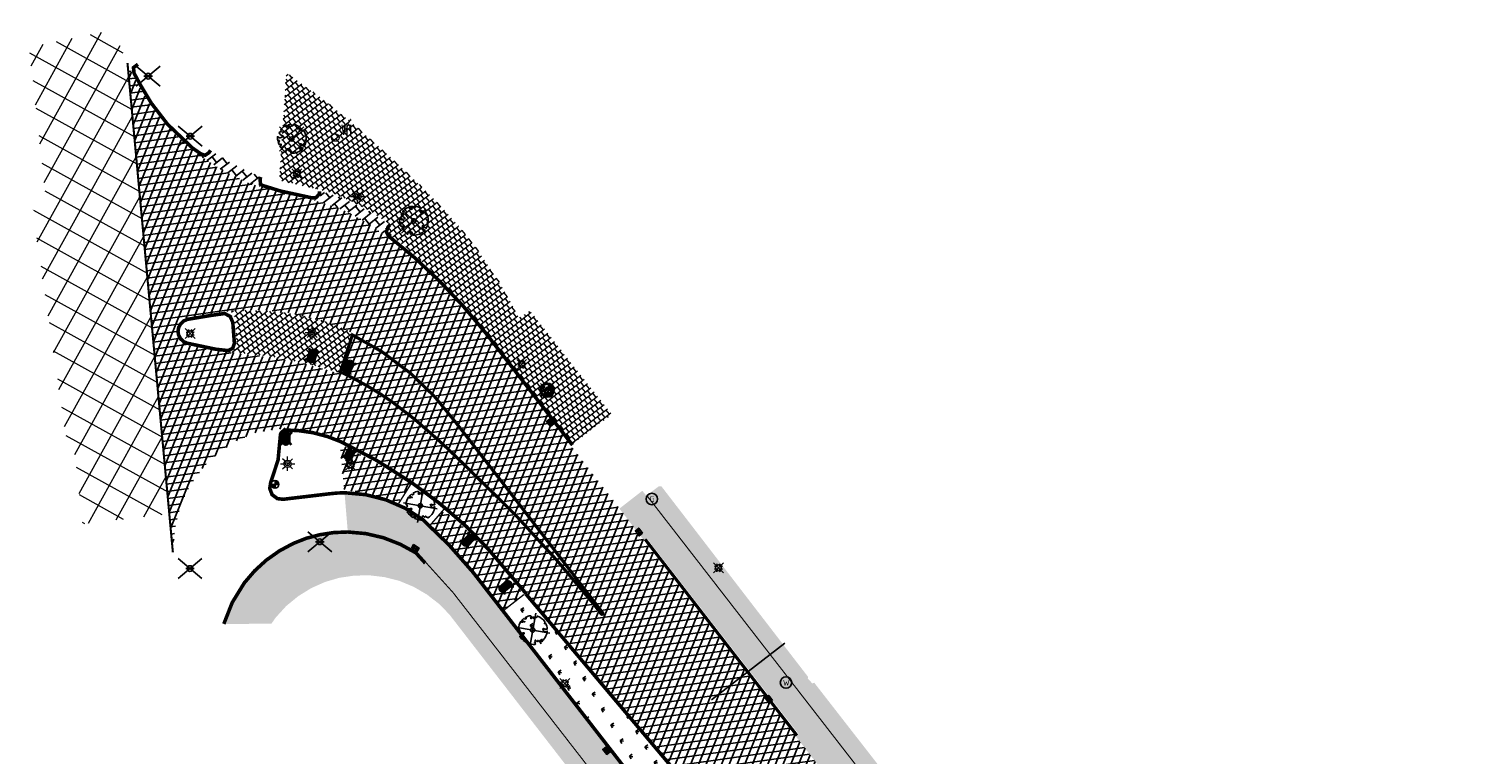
# Model space of a CAD drawing. Header units: metres. Extents: x 196882 to 197709, y 354811 to 355604.
# Tile 9 of 68: x 197051 to 197153, y 355553 to 355604. Entities that reach past the tile are written whole.
import ezdxf

# ---------------------------------------------------------------- set-up
doc = ezdxf.new("R2010")
doc.units = ezdxf.units.M
doc.linetypes.add('ACAD_ISO04W100', pattern=[30, 24, -3, 0, -3])
doc.layers.get('0').update_dxf_attribs({"lineweight": 18})
for name, color, linetype, lineweight in [('Arcering rijbaan asfalt', 251, 'Continuous', 20), ('B-WE-IE-MEUBILAIR_WEGMEUBILAIR_PAAL-S', 7, 'Continuous', 25), ('B-WE-KL-GAS_HULPSTUK_STRAATPOT-S', 30, 'Continuous', 25), ('B-WE-KL-WATER_STRAATPOT-S', 170, 'Continuous', 25), ('N-WE-RI-HWA_KOLK-S', 7, 'Continuous', 25), ('N-WE-VH-KANTOPSLUITING_BETONRUG-A', 7, 'Continuous', 18), ('N-WE-VH-KANTOPSLUITING_BETONRUG-G', 7, 'Continuous', 35), ('V-WE-GR-BOOM-S', 7, 'Continuous', 25), ('V-WE-IE-MEUBILAIR_WEGMEUBILAIR_VERKEERSBORD-S', 7, 'Continuous', 25), ('V-WE-RI-GWA_HUISAANSLUITING_PVC-G', 1, 'RI-GWA_HUISAANSLUITING-V', 25), ('V-WE-VH-KANTOPSLUITING_RIJWIELPADBAND_380X200-G', 10, 'VH-RIJWIELPADBAND_380X200-V', 0), ('V-WE-VH-KANTOPSLUITING_TROTTOIRBAND-G', 7, 'VH-TROTTOIRBAND-V', 0), ('V-WE-VH-KANTOPSLUITING_TROTTOIRBAND_RWS-G', 7, 'VH-RWSBAND-V', 0), ('V-WE-VH-VERHARDING_TEGEL-A', 252, 'Continuous', 18), ('V-WE-VH-ZAAGSNEDE-G', 7, 'ZAAGSNEDE_LINE', 30), ('V-WE-VW-VERKEERSSPIEGEL-S', 7, 'Continuous', 25), ('verkeersregelinstallatiekast', 2, 'Continuous', 0), ('verkeersregelinstallatiepaal', 2, 'Continuous', 0)]:
    doc.layers.add(name, color=color, linetype=linetype, lineweight=lineweight)
for name, color, linetype in [('V-WE-IE-LICHTMAST-G', 7, 'Continuous'), ('V_WEGEN_A_ASFALT', 252, 'Continuous'), ('V_WEGEN_A_BSS', 252, 'Continuous'), ('V_WEGEN_L_OB 100x200', 7, 'ACAD_ISO04W100')]:
    doc.layers.add(name, color=color, linetype=linetype)
doc.layers.add('V_GROEN_A_GRAS', color=3, linetype='Continuous', true_color=0x00ff00)
doc.styles.add('NLCS-ISO', font='NLCS-ISO.ttf')
doc.styles.add('NLCS-ISO-M500-T25', font='NLCS-ISO.ttf', dxfattribs={"height": 1})
doc.styles.get("Standard").update_dxf_attribs({"font": 'arial.ttf'})
doc.styles.add('Style-simplex', font='simplex.shx')
doc.linetypes.add('RI-GWA_HUISAANSLUITING-V', pattern='A,2,[24,NLCS.SHX,S=1,R=0,X=0,Y=0],2,-1.8,2.6,-1.8,2.6,-1.8,2.6,-1.8', length=19)
doc.linetypes.add('VH-RIJWIELPADBAND_380X200-V', pattern='A,4,[24,NLCS.SHX,S=1,R=0,X=0,Y=0],4,-2,2,-2,0,-2,2,-2', length=20)
doc.linetypes.add('VH-RWSBAND-V', pattern='A,5,[24,NLCS.SHX,S=1,R=0,X=0,Y=0],5,-2,2,-2,2,-2,2,-2', length=24)
doc.linetypes.add('VH-TROTTOIRBAND-V', pattern='A,2.5,[24,NLCS.SHX,S=1,R=0,X=0,Y=0],2.5,-2,2,-2,2,-2', length=15)
doc.linetypes.add('ZAAGSNEDE_LINE', pattern='A,12.7,-5.08,["Z",Standard,S=2.54,R=0,X=-2.54,Y=-1.27],-6.35', length=24.13)
pattern_1 = [(8.01566, (197103.79314, 355534.3153), (-0.0697219, 0.495115), []), (68.01566, (197103.79314, 355534.3153), (-0.4636431, 0.1871766), [])]
pattern_2 = [(308.01566048, (0, 0), (0.7369526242, -0.0902819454), [0.525, -0.525]), (38.01566048, (0, 0), (-0.3233353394, 0.4136172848), [])]
pattern_3 = [(8.01566048, (0, 0), (-0.0697218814, 0.495114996), []), (68.01566048, (0, 0), (-0.463643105, 0.1871765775), [])]

# ---------------------------------------------------------------- blocks, each defined once
blk = doc.blocks.new('S370')
at = {"layer": 'verkeersregelinstallatiepaal', "color": 3, "linetype": 'Continuous', "lineweight": 0}
for p, q in [((-0.5, 0), (-0.25, 0)), ((-0.18, 0.18), (-0.35, 0.35)), ((0, 0.25), (0, 0.5)), ((0.18, 0.18), (0.35, 0.35)), ((0.25, 0), (0.5, 0)), ((-0.35, -0.35), (-0.18, -0.18)), ((0, -0.5), (0, -0.25)), ((0.35, -0.35), (0.18, -0.18))]:
    blk.add_line(p, q, dxfattribs=at)
for radius in [0.25, 0.15, 0.05]:
    blk.add_circle((0, 0), radius, dxfattribs=at)
blk = doc.blocks.new('S1146')
at = {"layer": 'verkeersregelinstallatiekast', "color": 7, "linetype": 'Continuous', "lineweight": 0}
blk.add_circle((0, 0), 0.263, dxfattribs=at)
at = {"layer": 'verkeersregelinstallatiekast', "color": 4, "linetype": 'Continuous', "lineweight": 0}
blk.add_circle((0, 0), 0.263, dxfattribs=at)
at = {"layer": 'verkeersregelinstallatiekast', "color": 4, "linetype": 'Continuous', "lineweight": 0, "style": 'Style-simplex', "width": 0.428569}
blk.add_text('vri', height=1.05, dxfattribs=at).set_placement((0.43, 0.19))
blk = doc.blocks.new('*U82')
at = {"color": 1}
blk.add_lwpolyline([(0.09, 0.94), (0.09, 0.94), (0.09, 0.95), (0.09, 0.95), (0.09, 0.95), (0.09, 0.95), (0.1, 0.95), (0.1, 0.95), (0.1, 0.96), (0.1, 0.96), (0.1, 0.96), (0.1, 0.96), (0.1, 0.97), (0.1, 0.97), (0.1, 0.98), (0.1, 0.98), (0.1, 1.01, -0.52938), (0.11, 1.02, -0.087139), (0.44, 0.92, -0.372341), (0.46, 0.89), (0.47, 0.82), (0.44, 0.79), (0.4, 0.8), (0.35, 0.76), (0.37, 0.72), (0.42, 0.71), (0.54, 0.73), (0.57, 0.72), (0.57, 0.69), (0.54, 0.67), (0.52, 0.59), (0.55, 0.53), (0.63, 0.67, -0.504641), (0.68, 0.63, 0.331948), (0.71, 0.58, 0.282008), (0.8, 0.6), (0.79, 0.6, -0.512156), (0.83, 0.6, -0.16076), (1.02, -0.01), (1, -0.03), (1, -0.06), (0.97, -0.06), (0.98, -0.09), (0.94, -0.08), (0.93, -0.1), (0.97, -0.13), (0.99, -0.14), (1.01, -0.12, -0.106371), (0.87, -0.52), (0.74, -0.44), (0.72, -0.46), (0.7, -0.39), (0.66, -0.33), (0.6, -0.34), (0.61, -0.4), (0.57, -0.54), (0.57, -0.56), (0.6, -0.57), (0.79, -0.64, -0.236298), (-0.05, -1, 0.159625), (-0.07, -0.95, 0.350802), (-0.06, -0.91, -0.504641), (-0.12, -0.88), (-0.11, -0.83), (-0.13, -0.79), (-0.16, -0.8), (-0.16, -0.83), (-0.19, -0.84), (-0.22, -0.82), (-0.24, -0.69), (-0.26, -0.68), (-0.3, -0.68), (-0.32, -0.73), (-0.34, -0.74), (-0.35, -0.78), (-0.4, -0.76, 0.733583), (-0.38, -0.79, -0.861625), (-0.37, -0.83, 0.279978), (-0.41, -0.88), (-0.41, -0.88, -0.827056), (-0.44, -0.92, -0.116774), (-0.83, -0.51), (-0.82, -0.51), (-0.82, -0.51), (-0.81, -0.51), (-0.81, -0.5), (-0.8, -0.5), (-0.8, -0.5), (-0.8, -0.5), (-0.75, -0.44), (-0.75, -0.43), (-0.75, -0.43), (-0.75, -0.43), (-0.75, -0.43), (-0.75, -0.43), (-0.75, -0.42), (-0.75, -0.42), (-0.75, -0.42), (-0.75, -0.42), (-0.74, -0.41), (-0.74, -0.41), (-0.74, -0.41), (-0.74, -0.4), (-0.74, -0.4), (-0.74, -0.4), (-0.74, -0.39), (-0.73, -0.39), (-0.73, -0.39), (-0.73, -0.39), (-0.73, -0.38), (-0.73, -0.38), (-0.73, -0.38), (-0.73, -0.38), (-0.74, -0.38), (-0.74, -0.37), (-0.74, -0.37), (-0.74, -0.37), (-0.74, -0.37), (-0.74, -0.37), (-0.75, -0.37), (-0.75, -0.37), (-0.75, -0.37), (-0.75, -0.37), (-0.76, -0.37), (-0.76, -0.37), (-0.76, -0.37), (-0.76, -0.37), (-0.77, -0.36), (-0.77, -0.36), (-0.77, -0.36), (-0.77, -0.36), (-0.78, -0.35), (-0.78, -0.35), (-0.78, -0.35), (-0.83, -0.41), (-0.83, -0.4), (-0.83, -0.4), (-0.84, -0.4), (-0.84, -0.39), (-0.84, -0.39), (-0.84, -0.39), (-0.85, -0.39), (-0.85, -0.38), (-0.86, -0.39), (-0.88, -0.39), (-0.89, -0.39, -0.040997), (-0.96, -0.21), (-0.92, -0.21), (-0.89, -0.23), (-0.88, -0.22), (-0.86, -0.19), (-0.88, -0.16), (-0.86, -0.11), (-0.9, -0.11), (-0.93, -0.08), (-0.98, -0.12, -0.05814), (-1, 0.17), (-0.97, 0.16), (-0.86, 0.07), (-0.81, 0.09), (-0.63, 0.14), (-0.61, 0.2), (-0.68, 0.23), (-0.69, 0.25), (-0.82, 0.32), (-0.83, 0.35), (-0.87, 0.39), (-0.89, 0.43), (-0.86, 0.48), (-0.79, 0.49), (-0.73, 0.53), (-0.73, 0.57), (-0.77, 0.61), (-0.76, 0.63), (-0.77, 0.66, -0.13428), (-0.33, 0.97, -0.541727), (-0.32, 0.96), (-0.32, 0.93), (-0.32, 0.91), (-0.32, 0.9), (-0.32, 0.89), (-0.31, 0.89), (-0.31, 0.88), (-0.3, 0.88), (-0.3, 0.88), (-0.29, 0.87), (-0.29, 0.87), (-0.29, 0.86), (-0.28, 0.86), (-0.28, 0.86), (-0.28, 0.86), (-0.27, 0.86), (-0.27, 0.85), (-0.27, 0.85), (-0.26, 0.86), (-0.26, 0.86), (-0.25, 0.86), (-0.25, 0.86), (-0.25, 0.86), (-0.24, 0.87), (-0.24, 0.87), (-0.23, 0.87), (-0.23, 0.87), (-0.23, 0.87), (-0.22, 0.87), (-0.22, 0.87), (-0.21, 0.87), (-0.21, 0.87), (-0.21, 0.87), (-0.2, 0.88), (-0.2, 0.88), (-0.2, 0.88), (-0.19, 0.88), (-0.19, 0.86), (-0.19, 0.86), (-0.17, 0.82), (-0.12, 0.8), (-0.19, 0.9), (-0.18, 0.9), (-0.18, 0.91), (-0.18, 0.91), (-0.18, 0.91), (-0.18, 0.92), (-0.19, 0.92), (-0.19, 0.92), (-0.19, 0.93), (-0.19, 0.93), (-0.2, 0.93), (-0.2, 0.94), (-0.21, 0.94), (-0.22, 0.95), (-0.22, 0.96), (-0.24, 0.98, -0.543104), (-0.23, 1, -0.046766), (-0.05, 1.02, -0.385168), (-0.04, 1.01), (-0.03, 0.98), (-0.03, 0.96), (-0.02, 0.96), (-0.02, 0.95), (-0.02, 0.95), (-0.01, 0.95), (-0.01, 0.95), (-0.01, 0.95), (0, 0.94), (0, 0.94), (0.01, 0.94), (0.01, 0.94), (0.01, 0.94), (0.02, 0.94), (0.02, 0.94), (0.02, 0.94), (0.02, 0.93), (0.03, 0.93), (0.03, 0.93), (0.03, 0.93), (0.04, 0.93), (0.04, 0.93), (0.04, 0.93), (0.04, 0.92), (0.04, 0.92), (0.05, 0.92), (0.05, 0.92), (0.05, 0.92), (0.05, 0.92), (0.05, 0.91), (0.05, 0.91), (0.05, 0.91), (0.05, 0.91), (0.06, 0.91), (0.06, 0.91), (0.06, 0.91), (0.06, 0.91), (0.06, 0.92), (0.07, 0.92), (0.07, 0.92), (0.07, 0.92), (0.07, 0.93), (0.08, 0.93), (0.08, 0.93), (0.08, 0.93), (0.08, 0.94), (0.08, 0.94)], format="xyb", close=True, dxfattribs=at)
at = {"color": 10}
for points in [[(0.85, -0.85), (-0.85, 0.85)], [(-0.85, -0.85), (0.85, 0.85)]]:
    blk.add_lwpolyline(points, dxfattribs=at)
at = {"color": 1}
blk.add_circle((0, 0), 0.15, dxfattribs=at)
at = {"color": 7, "style": 'NLCS-ISO-M500-T25'}
for tag, p in [('NR', (-0.49, -0.08)), ('NAAM', (-0.49, -0.32))]:
    blk.add_attdef(tag, p, '', height=0.2, dxfattribs=at)
at = {"color": 7, "style": 'NLCS-ISO-M500-T25', "flags": 1}
for tag, p in [('WETNAAM', (-0.49, -0.56)), ('STAMDIA', (-0.49, -0.8)), ('STAMOMTR', (-0.49, -1.04)), ('OPMERKING', (-0.49, -1.28))]:
    blk.add_attdef(tag, p, '', height=0.2, dxfattribs=at)
blk = doc.blocks.new('Lichtmast_V')
for points in [[(0.35, 0.35), (-0.35, -0.35)], [(0.35, -0.35), (-0.35, 0.35)], [(-0.18, 0.08), (-0.28, 0.11)], [(-0.08, 0.18), (-0.11, 0.28)], [(0.08, 0.18), (0.11, 0.28)], [(0.18, 0.08), (0.28, 0.11)], [(-0.18, -0.08), (-0.28, -0.11)], [(-0.08, -0.18), (-0.11, -0.28)], [(0.08, -0.18), (0.11, -0.28)], [(0.18, -0.08), (0.28, -0.11)]]:
    blk.add_lwpolyline(points)
at = {"layer": 'V-WE-IE-LICHTMAST-G'}
blk.add_circle((0, 0), 0.2, dxfattribs=at)
blk = doc.blocks.new('V-SIE-WEG_VERKEERSBORD')
at = {"color": 0}
for p, q in [((-0.84, -0.7), (0.84, 0.7)), ((0.84, -0.7), (-0.84, 0.7))]:
    blk.add_line(p, q, dxfattribs=at)
blk.add_line((-0.3, 0), (0.3, 0))
blk.add_circle((0, 0), 0.2)
at = {"style": 'NLCS-ISO'}
blk.add_attdef('VERKEERSBORD', (0.2, 0.2), '', height=0.4, dxfattribs=at)
blk = doc.blocks.new('SKL-WATER_STRAATPOT-SO')
blk.add_circle((0, 0), 2)
at = {"style": 'NLCS-ISO'}
blk.add_text('W', height=2, rotation=360, dxfattribs=at).set_placement((-1.06, -1.05))
blk = doc.blocks.new('SKL-GAS_STRAATPOT-SO')
blk.add_circle((0, 0), 2)
at = {"style": 'NLCS-ISO'}
blk.add_text('G', height=2, rotation=360, dxfattribs=at).set_placement((-0.79, -0.9))
blk = doc.blocks.new('SIE-WEG_PAAL_ALGEMEEN_TYPE_02-SO')
at = {"ltscale": 0.5}
h = blk.add_hatch(color=256, dxfattribs=at)
h.paths.add_polyline_path([(0, 0), (1.35, 0, 0.414214), (0, 1.35)])
h.paths.add_polyline_path([(0, -1.35), (0, 0), (-1.35, 0, 0.414214)])
for p, q in [((-1.35, 0), (1.35, 0)), ((0, -1.35), (0, 1.35))]:
    blk.add_line(p, q, dxfattribs=at)
blk.add_circle((0, 0), 1.35, dxfattribs=at)
blk = doc.blocks.new('Jumboblok')
at = {"layer": 'N-WE-VH-KANTOPSLUITING_BETONRUG-A'}
h = blk.add_hatch(color=256, dxfattribs=at)
h.dxf.hatch_style = 1
edge = h.paths.add_edge_path()
edge.add_arc((-0.23, 0), 0.225, 90, 270, ccw=False)
edge.add_line((-0.23, 0.22), (0.22, 0.22))
edge.add_arc((0.22, 0), 0.225, -90, 90, ccw=False)
edge.add_line((0.22, -0.23), (-0.23, -0.23))
at = {"layer": 'N-WE-VH-KANTOPSLUITING_BETONRUG-G', "flags": 128}
for points in [[(-0.45, 0.38), (0.45, -0.38)], [(-0.45, -0.38), (0.45, 0.38)]]:
    blk.add_lwpolyline(points, dxfattribs=at)
at = {"layer": 'N-WE-VH-KANTOPSLUITING_BETONRUG-G'}
blk.add_lwpolyline([(-0.23, -0.23, -1), (-0.23, 0.22), (0.22, 0.22, -1), (0.22, -0.23)], format="xyb", close=True, dxfattribs=at)
blk = doc.blocks.new('N-SRI-KOLK_COMBINATIE-SO')
h = blk.add_hatch(color=256)
h.paths.add_polyline_path([(-1.125, 1.5), (-1.125, 0), (0, 0.75)])
h.paths.add_polyline_path([(1.125, 1.5), (0, 0.75), (1.125, 0)])
for p, q in [((-1.125, 0), (1.125, 1.5)), ((1.125, 0), (-1.125, 1.5))]:
    blk.add_line(p, q)
at = {"flags": 128}
blk.add_lwpolyline([(-1.125, 0), (1.125, 0), (1.125, 1.5), (-1.125, 1.5)], close=True, dxfattribs=at)
blk = doc.blocks.new('N-SRI-KOLK_STRAAT_450X300-SO')
h = blk.add_hatch(color=256)
h.dxf.hatch_style = 1
h.paths.add_polyline_path([(0, 0.75), (-1.125, 1.5), (-1.125, 0)])
h.paths.add_polyline_path([(1.125, 0), (1.125, 1.5), (0, 0.75)])
for p, q in [((-1.125, 0), (1.125, 1.5)), ((1.125, 0), (-1.125, 1.5))]:
    blk.add_line(p, q)
at = {"flags": 128}
blk.add_lwpolyline([(-1.125, 0), (1.125, 0), (1.125, 1.5), (-1.125, 1.5)], close=True, dxfattribs=at)
blk = doc.blocks.new('SVW-VERKEERSSPIEGEL-SO')
h = blk.add_hatch(color=256)
h.dxf.hatch_style = 1
h.paths.add_polyline_path([(0, 2.5), (0, 2.06, -0.078702), (0.64, 1.96), (0.77, 2.38, 0.078702)])
h.paths.add_polyline_path([(1.67, 1.21), (2.02, 1.47, 0.078702), (1.47, 2.02), (1.21, 1.67, -0.078702)])
h.paths.add_polyline_path([(2.06, 0), (2.5, 0, 0.078702), (2.38, 0.77), (1.96, 0.64, -0.078702)])
h.paths.add_polyline_path([(2.38, -0.77), (1.96, -0.64, -0.078702), (1.67, -1.21), (2.02, -1.47, 0.078702)])
h.paths.add_polyline_path([(1.47, -2.02), (1.21, -1.67, -0.078702), (0.64, -1.96), (0.77, -2.38, 0.078702)])
h.paths.add_polyline_path([(-0.64, -1.96), (-0.77, -2.38, 0.078702), (0, -2.5), (0, -2.06, -0.078702)])
h.paths.add_polyline_path([(-1.67, -1.21), (-2.02, -1.47, 0.078702), (-1.47, -2.02), (-1.21, -1.67, -0.078702)])
h.paths.add_polyline_path([(-2.06, 0), (-2.5, 0, 0.078702), (-2.38, -0.77), (-1.96, -0.64, -0.078702)])
h.paths.add_polyline_path([(-1.67, 1.21), (-2.02, 1.47, 0.078702), (-2.38, 0.77), (-1.96, 0.64, -0.078702)])
h.paths.add_polyline_path([(-0.64, 1.96), (-0.77, 2.38, 0.078702), (-1.47, 2.02), (-1.21, 1.67, -0.078702)])
for p, q in [((-2.06, 0), (-2.5, 0)), ((-1.96, 0.64), (-2.38, 0.77)), ((-1.67, 1.21), (-2.02, 1.47)), ((-1.21, 1.67), (-1.47, 2.02)), ((-0.64, 1.96), (-0.77, 2.38)), ((0, 2.06), (0, 2.5)), ((0.64, 1.96), (0.77, 2.38)), ((1.21, 1.67), (1.47, 2.02)), ((1.67, 1.21), (2.02, 1.47)), ((1.96, 0.64), (2.38, 0.77)), ((2.06, 0), (2.5, 0)), ((-1.96, -0.64), (-2.38, -0.77)), ((-1.67, -1.21), (-2.02, -1.47)), ((-1.21, -1.67), (-1.47, -2.02)), ((-0.64, -1.96), (-0.77, -2.38)), ((0, -2.06), (0, -2.5)), ((0.64, -1.96), (0.77, -2.38)), ((1.21, -1.67), (1.47, -2.02)), ((1.67, -1.21), (2.02, -1.47)), ((1.96, -0.64), (2.38, -0.77))]:
    blk.add_line(p, q)
at = {"color": 0, "flags": 128}
for points in [[(-2.3, 2.3), (2.3, -2.3)], [(-2.3, -2.3), (2.3, 2.3)]]:
    blk.add_lwpolyline(points, dxfattribs=at)
for radius in [2.5, 2.06]:
    blk.add_circle((0, 0), radius)
for radius, start, end in [(1.54, 118.0865, 195.924), (1, 162.0392, 320.7055), (1.54, 235.714, 78.2965), (0.613, 96.0176, 223.2329), (1, 4.0073, 118.7374), (0.613, 272.8722, 46.3784)]:
    blk.add_arc((0, 0), radius, start, end)

msp = doc.modelspace()

# ---------------------------------------------------------------- hatches: boundary and pattern name
at = {"layer": 'Arcering rijbaan asfalt'}
h = msp.add_hatch(dxfattribs=at)
h.set_pattern_fill('ANSI37', color=256, scale=0.5, angle=68.2098)
h.set_pattern_definition([(61.0156605, (598529.3146, 419257.185), (-1.3886690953, 0.76925574), []), (151.0156605, (598529.3146, 419257.185), (-0.76925574, -1.3886690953), [])])
edge = h.paths.add_edge_path()
edge.add_line((197058.19, 355601.81), (197057.72, 355602.87))
edge.add_line((197057.72, 355602.87), (197057.4, 355604.11))
edge.add_line((197057.4, 355604.11), (197051.32, 355602.84))
edge.add_line((197051.32, 355602.84), (197052.47, 355592.49))
edge.add_arc((197051.51, 355592.38), 0.974, -87.0201, 6.338, ccw=False)
edge.add_line((197051.56, 355591.41), (197053.91, 355575.53))
edge.add_arc((197054.53, 355575.62), 0.623, 188.429, 261.8818)
edge.add_line((197054.44, 355575), (197055.06, 355569.45))
edge.add_line((197055.06, 355569.45), (197061.18, 355570.15))
edge.add_line((197061.18, 355570.15), (197058.19, 355601.81))
at = {"layer": 'V-WE-VH-VERHARDING_TEGEL-A'}
h = msp.add_hatch(dxfattribs=at)
h.set_pattern_fill('AVH-TEGEL_300X300_HALFST', color=256, scale=1.25, pattern_type=2)
h.set_pattern_definition([(308.015660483, (0, 0), (0.378674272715, -0.1799640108), [0.375, -0.375]), (38.01566048, (0, 0), (-0.23095381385, 0.29544091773), [])])
edge = h.paths.add_edge_path()
edge.add_line((197068.85, 355593.52), (197069.35, 355601.06))
edge.add_line((197069.35, 355601.06), (197072.09, 355599.07))
edge.add_line((197072.09, 355599.07), (197074.49, 355597.08))
edge.add_line((197074.49, 355597.08), (197076.96, 355594.85))
edge.add_line((197076.96, 355594.85), (197079.36, 355592.55))
edge.add_line((197079.36, 355592.55), (197080.27, 355591.61))
edge.add_line((197080.27, 355591.61), (197081.14, 355590.64))
edge.add_line((197081.14, 355590.64), (197081.97, 355589.64))
edge.add_line((197081.97, 355589.64), (197082.76, 355588.6))
edge.add_line((197082.76, 355588.6), (197083.55, 355587.46))
edge.add_line((197083.55, 355587.46), (197084.3, 355586.3))
edge.add_line((197084.3, 355586.3), (197085, 355585.1))
edge.add_line((197085, 355585.1), (197085.65, 355583.88))
edge.add_line((197085.65, 355583.88), (197086.42, 355584.39))
edge.add_line((197086.42, 355584.39), (197092.17, 355577.1))
edge.add_line((197092.17, 355577.1), (197091.13, 355576.36))
edge.add_line((197091.13, 355576.36), (197089.39, 355575))
edge.add_line((197089.39, 355575), (197083.25, 355582.85))
edge.add_arc((197056.88, 355563.99), 32.42, 35.5714, 53.2858)
edge.add_line((197076.26, 355589.98), (197076.39, 355590.35))
edge.add_line((197076.39, 355590.35), (197076.51, 355590.51))
edge.add_line((197076.51, 355590.51), (197075.1, 355591.44))
edge.add_line((197075.1, 355591.44), (197073.49, 355592.25))
edge.add_line((197073.49, 355592.25), (197072.37, 355592.71))
edge.add_line((197072.37, 355592.71), (197068.85, 355593.52))
h = msp.add_hatch(dxfattribs=at)
h.set_pattern_fill('AVH-TEGEL_300X300_HALFST', color=256, scale=1.25, pattern_type=2)
h.set_pattern_definition([(308.015660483, (401489.48499, 63684.7), (0.37867427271, -0.1799640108), [0.375, -0.375]), (38.01566048, (401489.485, 63684.7), (-0.23095381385, 0.29544091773), [])])
edge = h.paths.add_edge_path()
edge.add_line((197065.32, 355581.49), (197068.16, 355581.19))
edge.add_line((197068.16, 355581.19), (197070.79, 355580.69))
edge.add_line((197070.79, 355580.69), (197073.02, 355580.06))
edge.add_line((197073.02, 355580.06), (197073.93, 355582.9))
edge.add_line((197073.93, 355582.9), (197072.82, 355583.35))
edge.add_arc((197066.78, 355566.87), 17.56, 69.8622, 75.2916)
edge.add_arc((197067.23, 355568.98), 15.4, 74.9128, 91.0697)
edge.add_arc((197066.19, 355574.11), 10.3, 85.8091, 95.7461)
edge.add_arc((197065.22, 355583.86), 0.5, 4.2711, 98.024, ccw=False)
edge.add_line((197065.72, 355583.9), (197065.86, 355582.11))
edge.add_arc((197065.28, 355582.07), 0.578, -86.0308, 4.2711, ccw=False)
h = msp.add_hatch(dxfattribs=at)
h.set_pattern_fill('AVH-TEGEL_300X300_HALFST', color=11, scale=1.25, pattern_type=2)
h.set_pattern_definition([(308.01566, (197089.298, 355492.259), (0.37867427, -0.179964), [0.375, -0.375]), (38.01566, (197089.298, 355492.259), (-0.2309538, 0.2954409), [])])
h.paths.add_polyline_path([(197153.68, 355492.26), (197155.11, 355493.37), (197094.3, 355571.76), (197092.69, 355570.51), (197094.4, 355568.29), (197094.6, 355568.44), (197105.24, 355554.72), (197105.05, 355554.55), (197109.44, 355548.87), (197109.91, 355548.68), (197122.95, 355531.87), (197135.57, 355515.6), (197143.16, 355505.82), (197147.18, 355500.63), (197152.98, 355493.16)])
h = msp.add_hatch(dxfattribs=at)
h.set_pattern_fill('AVH-TEGEL_300X300_HALFST', color=256, scale=1.25, pattern_type=2)
h.set_pattern_definition([(308.01566, (197094.6319, 355492.16646), (0.37867427, -0.179964), [0.375, -0.375]), (38.01566, (197094.6319, 355492.16646), (-0.2309538, 0.2954409), [])])
edge = h.paths.add_edge_path()
edge.add_line((197094.63, 355571.46), (197095.45, 355572.07))
edge.add_line((197095.45, 355572.07), (197095.64, 355572.06))
edge.add_line((197095.64, 355572.06), (197105.9, 355558.73))
edge.add_line((197105.9, 355558.73), (197105.89, 355558.59))
edge.add_line((197105.89, 355558.59), (197106.21, 355558.26))
edge.add_line((197106.21, 355558.26), (197106.34, 355558.31))
edge.add_line((197106.34, 355558.31), (197119.88, 355540.91))
edge.add_line((197119.88, 355540.91), (197126.17, 355532.84))
edge.add_line((197126.17, 355532.84), (197128.48, 355529.87))
edge.add_line((197128.48, 355529.87), (197134.5, 355522.3))
edge.add_line((197134.5, 355522.3), (197134.36, 355522.15))
edge.add_line((197134.36, 355522.15), (197138.42, 355516.88))
edge.add_line((197138.42, 355516.88), (197138.48, 355516.93))
edge.add_line((197138.48, 355516.93), (197139.48, 355515.63))
edge.add_line((197139.48, 355515.63), (197143.84, 355510.16))
edge.add_line((197143.84, 355510.16), (197150.48, 355501.56))
edge.add_line((197150.48, 355501.56), (197150.52, 355501.58))
edge.add_line((197150.52, 355501.58), (197154.93, 355495.97))
edge.add_line((197154.93, 355495.97), (197155.31, 355495.57))
edge.add_line((197155.31, 355495.57), (197155.77, 355495.22))
edge.add_line((197155.77, 355495.22), (197156.31, 355494.97))
edge.add_line((197156.31, 355494.97), (197156.9, 355494.81))
edge.add_line((197156.9, 355494.81), (197157.51, 355494.78))
edge.add_arc((197157.26, 355498.28), 3.51, 274.0559, 307.7956)
edge.add_line((197159.41, 355495.51), (197160.92, 355493.68))
edge.add_line((197160.92, 355493.68), (197159.21, 355492.71))
edge.add_line((197159.21, 355492.71), (197157.59, 355492.17))
edge.add_line((197157.59, 355492.17), (197156.9, 355492.24))
edge.add_line((197156.9, 355492.24), (197156.23, 355492.49))
edge.add_line((197156.23, 355492.49), (197155.64, 355492.9))
edge.add_line((197155.64, 355492.9), (197155.17, 355493.42))
edge.add_line((197155.17, 355493.42), (197094.63, 355571.46))
h = msp.add_hatch(dxfattribs=at)
h.set_pattern_fill('AVH-TEGEL_300X300_HALFST', color=11, scale=1.25, pattern_type=2)
h.set_pattern_definition([(308.01566, (197073.439, 355375.506), (0.37867427, -0.17996401), [0.375, -0.375]), (38.01566, (197073.439, 355375.506), (-0.2309538, 0.2954409), [])])
edge = h.paths.add_edge_path()
edge.add_line((197230.35, 355377.84), (197228.83, 355372.23))
edge.add_line((197228.83, 355372.23), (197222.39, 355380.62))
edge.add_arc((197215.85, 355375.57), 8.27, 37.7088, 62.6983)
edge.add_line((197219.64, 355382.91), (197218.12, 355383.98))
edge.add_line((197218.12, 355383.98), (197217.75, 355384.36))
edge.add_line((197217.75, 355384.36), (197219.56, 355386.34))
edge.add_line((197219.56, 355386.34), (197218.84, 355387.11))
edge.add_line((197218.84, 355387.11), (197218.61, 355387.39))
edge.add_line((197218.61, 355387.39), (197081.08, 355564.65))
edge.add_line((197081.08, 355564.65), (197078.49, 355567.49))
edge.add_line((197078.49, 355567.49), (197077.38, 355568.1))
edge.add_line((197077.38, 355568.1), (197076.18, 355568.56))
edge.add_line((197076.18, 355568.56), (197074.92, 355568.86))
edge.add_line((197074.92, 355568.86), (197073.65, 355568.97))
edge.add_line((197073.65, 355568.97), (197073.44, 355571.49))
edge.add_line((197073.44, 355571.49), (197074.87, 355571.37))
edge.add_line((197074.87, 355571.37), (197076.28, 355571.01))
edge.add_line((197076.28, 355571.01), (197077.61, 355570.43))
edge.add_line((197077.61, 355570.43), (197078.82, 355569.66))
edge.add_line((197078.82, 355569.66), (197080.65, 355567.88))
edge.add_line((197080.65, 355567.88), (197082.33, 355565.97))
edge.add_line((197082.33, 355565.97), (197096.78, 355547.35))
edge.add_line((197096.78, 355547.35), (197107.7, 355533.27))
edge.add_line((197107.7, 355533.27), (197114.96, 355523.92))
edge.add_line((197114.96, 355523.92), (197134.16, 355499.17))
edge.add_line((197134.16, 355499.17), (197141.74, 355489.4))
edge.add_line((197141.74, 355489.4), (197147.29, 355482.24))
edge.add_line((197147.29, 355482.24), (197149.09, 355483.6))
edge.add_line((197149.09, 355483.6), (197151, 355480.66))
edge.add_line((197151, 355480.66), (197149.43, 355479.47))
edge.add_line((197149.43, 355479.47), (197156.94, 355469.79))
edge.add_line((197156.94, 355469.79), (197160.8, 355464.82))
edge.add_line((197160.8, 355464.82), (197172.38, 355449.91))
edge.add_line((197172.38, 355449.91), (197177.16, 355443.75))
edge.add_line((197177.16, 355443.75), (197189.36, 355428.04))
edge.add_line((197189.36, 355428.04), (197196.39, 355418.98))
edge.add_line((197196.39, 355418.98), (197206.62, 355405.8))
edge.add_line((197206.62, 355405.8), (197216.11, 355393.59))
edge.add_line((197216.11, 355393.59), (197220.16, 355388.37))
edge.add_line((197220.16, 355388.37), (197220.82, 355387.61))
edge.add_line((197220.82, 355387.61), (197221.62, 355387))
edge.add_line((197221.62, 355387), (197223.09, 355386.1))
edge.add_line((197223.09, 355386.1), (197223.66, 355385.73))
edge.add_line((197223.66, 355385.73), (197224.66, 355384.9))
edge.add_line((197224.66, 355384.9), (197225.52, 355383.93))
edge.add_line((197225.52, 355383.93), (197229.46, 355378.84))
edge.add_line((197229.46, 355378.84), (197229.83, 355378.49))
edge.add_line((197229.83, 355378.49), (197230.35, 355377.84))
h = msp.add_hatch(dxfattribs=at)
h.set_pattern_fill('AVH-TEGEL_300X300_HALFST', color=256, scale=1.25, pattern_type=2)
h.set_pattern_definition([(308.01566, (197065.077, 355386.544), (0.37867427, -0.17996401), [0.375, -0.375]), (38.01566, (197065.077, 355386.544), (-0.2309538, 0.2954409), [])])
h.paths.add_polyline_path([(197065.08, 355562.43), (197068.3, 355562.44), (197068.61, 355562.88), (197069.34, 355563.68), (197070.18, 355564.37), (197071.1, 355564.94), (197072.07, 355565.37), (197073.06, 355565.66), (197074.08, 355565.81), (197075.14, 355565.84), (197076.21, 355565.71), (197077.26, 355565.45), (197078.27, 355565.03), (197079.2, 355564.49), (197080.04, 355563.84), (197080.76, 355563.11), (197091.49, 355549.24), (197102.7, 355534.61), (197115.14, 355518.62), (197128.4, 355501.46), (197154.28, 355468.08), (197154.17, 355468.02), (197157.98, 355463.23), (197179.32, 355435.87), (197180.29, 355434.59), (197188.67, 355424.17), (197195.8, 355414.89), (197209.43, 355397.17), (197209.34, 355397.09), (197217.35, 355386.83), (197217.45, 355386.89), (197217.74, 355386.54), (197218.56, 355387.34), (197218.53, 355387.36), (197081.01, 355564.6), (197079.11, 355566.69), (197079.02, 355566.61), (197078.36, 355567.33), (197077.29, 355567.92), (197076.12, 355568.37), (197074.89, 355568.66), (197073.65, 355568.77), (197072.68, 355568.73), (197071.72, 355568.58), (197070.78, 355568.33), (197069.88, 355567.98), (197068.92, 355567.46), (197068.02, 355566.83), (197067.2, 355566.08), (197066.49, 355565.25), (197065.65, 355563.89)])
at = {"layer": 'V_GROEN_A_GRAS'}
h = msp.add_hatch(dxfattribs=at)
h.set_pattern_fill('GRASS', color=70, scale=0.05, angle=-52.2047, style=0)
h.set_pattern_definition([(345.811, (197084.6621, 355547.9686), (1.090755, 0.650503), [0.238125, -1.557926]), (300.811, (197084.6621, 355547.9686), (1.090755, 0.6505), [0.238125, -1.031875]), (30.811, (197084.6621, 355547.9686), (-0.6505, 1.090755), [0.238125, -1.031875])])
h.paths.add_polyline_path([(197086.03, 355564.45), (197085.76, 355564.23), (197084.66, 355563.38), (197096.62, 355547.97), (197096.66, 355548.28), (197096.99, 355550.92), (197097.01, 355551.1), (197096.99, 355551.36), (197096.89, 355551.59)])
at = {"layer": 'V_WEGEN_A_ASFALT'}
h = msp.add_hatch(dxfattribs=at)
h.set_pattern_fill('AVH-ASFALT', color=256, scale=0.5, style=0, pattern_type=2)
h.set_pattern_definition(pattern_1)
h.paths.add_polyline_path([(197230.87, 355391.09), (197230.02, 355387.99), (197227.32, 355391.29), (197227.06, 355391.51), (197226.71, 355391.62), (197226.35, 355391.59), (197226.05, 355391.43), (197225.83, 355391.17), (197225.71, 355390.83), (197225.74, 355390.46), (197225.89, 355390.16), (197228.99, 355386.11), (197229.43, 355385.78), (197228.52, 355382.4), (197226.38, 355385.2), (197177.47, 355448.13), (197174.08, 355451.93), (197162.68, 355464.66), (197162.35, 355464.9), (197161.95, 355464.98), (197160.98, 355464.99), (197160.8, 355464.82), (197156.94, 355469.79), (197157.67, 355470.35), (197151, 355480.66), (197145.18, 355489.65), (197144.39, 355490.79), (197097.1, 355551.72), (197086.22, 355564.61), (197084.11, 355567.11), (197083.1, 355568.26), (197082.58, 355568.8), (197082.02, 355569.33), (197080.11, 355570.98), (197078.19, 355572.41), (197075.72, 355573.98), (197073.26, 355575.27), (197072.26, 355575.66), (197071.23, 355575.93), (197070.18, 355576.08), (197069.48, 355576.11), (197069.13, 355576.12), (197067.2, 355575.84), (197065.76, 355575.21), (197064.57, 355574.41), (197063.53, 355573.41), (197062.66, 355572.24), (197062.02, 355570.96), (197061.8, 355570.14), (197061.55, 355569.16), (197061.39, 355567.65), (197061.16, 355570.07), (197058.22, 355601.73), (197058.56, 355600.99), (197059.03, 355600.11), (197059.78, 355598.85), (197060.93, 355597.35), (197062.69, 355595.68), (197063.32, 355595.24), (197064.66, 355594.32), (197066.77, 355593.3), (197067.25, 355593.16), (197068.92, 355592.64), (197071.05, 355592.18), (197071.42, 355592.07), (197072.49, 355591.77), (197073.88, 355591.18), (197075.18, 355590.44), (197076.03, 355589.81), (197076.42, 355589.52), (197078.24, 355588.01), (197080, 355586.36), (197081.65, 355584.61), (197083.2, 355582.76), (197089.3, 355574.89), (197094.4, 355568.29), (197105.05, 355554.55), (197109.44, 355548.87), (197109.16, 355548.78), (197108.97, 355548.57), (197108.9, 355548.28), (197109, 355548.01), (197119.72, 355532.28), (197120.34, 355531.67), (197120.77, 355531.46), (197121.24, 355531.34), (197121.73, 355531.34), (197122.19, 355531.44), (197122.75, 355531.72), (197125.76, 355527.84), (197125.91, 355527.62), (197125.45, 355524.29), (197125.48, 355523.91), (197125.65, 355523.57), (197126.28, 355522.78), (197146.78, 355496.34), (197147.44, 355495.5), (197148.48, 355494.38), (197149.7, 355493.45), (197151.07, 355492.73), (197152.51, 355492.26), (197152.81, 355492.33), (197153.03, 355492.56), (197153.09, 355492.86), (197152.97, 355493.17), (197153.68, 355492.26), (197161.23, 355482.51), (197161.8, 355481.78), (197161.52, 355481.94), (197161.19, 355481.91), (197160.95, 355481.68), (197160.9, 355481.36), (197160.94, 355480.81), (197161.15, 355479.38), (197161.57, 355477.97), (197162.2, 355476.64), (197163, 355475.44), (197163.5, 355474.79), (197167.08, 355470.18), (197214.48, 355409.12), (197216.93, 355406.44), (197217.24, 355406.22), (197217.61, 355406.13), (197219.73, 355406.04), (197223.66, 355401.02), (197223.52, 355399.74), (197223.56, 355399.37), (197223.75, 355399.05), (197229.89, 355392.35)])
h.paths.add_polyline_path([(197065.65, 355584.34), (197065.05, 355584.31), (197064.06, 355584.17), (197062.39, 355583.89), (197062.1, 355583.76), (197061.85, 355583.54), (197061.69, 355583.25), (197061.64, 355582.94), (197061.68, 355582.63), (197061.83, 355582.34), (197062.08, 355582.11), (197062.36, 355581.98), (197064.37, 355581.56), (197065.29, 355581.46), (197065.88, 355581.39), (197068.49, 355581.09), (197070.76, 355580.63), (197072.99, 355580), (197073.26, 355579.91), (197074.15, 355579.46), (197075.02, 355578.97), (197075.87, 355578.46), (197076.7, 355577.9), (197078.28, 355576.67), (197079.78, 355575.36), (197080.51, 355574.7), (197084.08, 355571.21), (197085.54, 355569.75), (197088.25, 355566.79), (197090.83, 355563.71), (197091.33, 355563.05), (197091.45, 355562.98), (197091.58, 355563.02), (197091.65, 355563.14), (197091.61, 355563.27), (197081.27, 355576.66), (197079.8, 355578.46), (197078.11, 355580.08), (197076.11, 355581.6), (197073.92, 355582.84), (197071.68, 355583.71), (197069.34, 355584.25), (197068.19, 355584.38), (197067.62, 355584.41), (197067.06, 355584.42)], flags=16)
h.paths.add_polyline_path([(197159.53, 355475.19), (197160.02, 355474.99), (197161.41, 355473.15), (197159.71, 355471.9), (197159.16, 355474.52), (197159.17, 355474.91)], flags=16)
h.paths.add_polyline_path([(197162.38, 355471.92), (197161.2, 355471.01), (197163.45, 355468.06), (197163.81, 355467.87), (197164.2, 355468.01), (197164.45, 355468.27), (197164.58, 355468.63), (197164.56, 355469.03), (197164.39, 355469.35)], flags=16)
h = msp.add_hatch(dxfattribs=at)
h.set_pattern_fill('AVH-ASFALT', color=256, scale=0.5, style=0, pattern_type=2)
h.set_pattern_definition(pattern_1)
h.paths.add_polyline_path([(197073.27, 355580.14), (197073.35, 355580.11), (197074.26, 355579.65), (197075.13, 355579.16), (197075.99, 355578.64), (197076.83, 355578.08), (197078.42, 355576.84), (197079.93, 355575.52), (197080.66, 355574.86), (197081.36, 355574.18), (197084.24, 355571.37), (197085.7, 355569.91), (197088.42, 355566.93), (197089.66, 355565.45), (197085.41, 355570.96), (197081.1, 355576.52), (197079.63, 355578.31), (197077.97, 355579.91), (197075.98, 355581.42), (197074.04, 355582.52)])
h = msp.add_hatch(dxfattribs=at)
h.set_pattern_fill('AVH-ASFALT', color=256, scale=0.5, style=0, pattern_type=2)
h.set_pattern_definition(pattern_3)
h.paths.add_polyline_path([(197073.41, 355571.77), (197073.09, 355575.06), (197075.73, 355573.67), (197078.02, 355572.25), (197077.16, 355570.9), (197076.37, 355571.24), (197075.41, 355571.46), (197074.09, 355571.72)])
h = msp.add_hatch(dxfattribs=at)
h.set_pattern_fill('AVH-ASFALT', color=256, scale=0.5, style=0, pattern_type=2)
h.set_pattern_definition(pattern_3)
h.paths.add_polyline_path([(197080.41, 355570.39), (197081.82, 355569.17), (197083.61, 355567.34), (197085.94, 355564.57), (197084.62, 355563.43), (197082.55, 355566.09), (197080.8, 355568.07), (197079.5, 355569.34)])
at = {"layer": 'V_WEGEN_A_BSS'}
h = msp.add_hatch(dxfattribs=at)
h.set_pattern_fill('AVH-BSS_KEIFORMAAT_HALFST', color=256, scale=5, style=0, pattern_type=2)
h.set_pattern_definition(pattern_2)
h.paths.add_polyline_path([(197064.15, 355595.55), (197065.12, 355594.93), (197066.29, 355594.31), (197067.45, 355593.79), (197067.39, 355593.62), (197067.44, 355593.22), (197067.6, 355593.05), (197066.77, 355593.3), (197064.66, 355594.32), (197063.32, 355595.24), (197063.68, 355595.14), (197064.03, 355595.36)])
h = msp.add_hatch(dxfattribs=at)
h.set_pattern_fill('AVH-BSS_KEIFORMAAT_HALFST', color=256, scale=5, style=0, pattern_type=2)
h.set_pattern_definition(pattern_2)
h.paths.add_polyline_path([(197071.8, 355592.74), (197073.46, 355592.2), (197075.08, 355591.38), (197076.49, 355590.44), (197076.36, 355590.29), (197076.23, 355589.89), (197076.42, 355589.52), (197075.18, 355590.44), (197073.88, 355591.18), (197072.49, 355591.77), (197071.17, 355592.15), (197071.5, 355592.19), (197071.79, 355592.5)])

# ---------------------------------------------------------------- linework, layer by layer
at = {"layer": 'V-WE-RI-GWA_HUISAANSLUITING_PVC-G'}
msp.add_lwpolyline([(197099.15, 355557.12), (197104.28, 355561.09)], dxfattribs=at)
at = {"layer": 'V-WE-VH-KANTOPSLUITING_RIJWIELPADBAND_380X200-G', "const_width": 0.08, "flags": 128}
for points in [[(197094.6, 355571.44), (197155.14, 355493.39), (197155.61, 355492.87), (197156.21, 355492.45), (197156.89, 355492.2), (197157.59, 355492.13), (197159.23, 355492.68)], [(197079.14, 355566.72), (197081.04, 355564.62), (197218.58, 355387.37)]]:
    msp.add_lwpolyline(points, dxfattribs=at)
at = {"layer": 'V-WE-VH-KANTOPSLUITING_TROTTOIRBAND-G', "ltscale": 2, "const_width": 0.25, "flags": 128}
for points in [[(197058.95, 355601.64), (197058.64, 355601.41), (197058.68, 355601.02), (197059.14, 355600.17), (197059.89, 355598.92), (197061.03, 355597.44), (197062.77, 355595.78), (197063.37, 355595.36), (197063.66, 355595.27), (197063.93, 355595.45), (197064.04, 355595.62)], [(197067.56, 355593.75), (197067.51, 355593.6), (197067.54, 355593.26), (197067.66, 355593.16), (197068.95, 355592.76), (197071.07, 355592.3), (197071.18, 355592.28), (197071.44, 355592.31), (197071.67, 355592.56), (197071.68, 355592.74)], [(197076.58, 355590.36), (197076.47, 355590.23), (197076.36, 355589.9), (197076.52, 355589.6), (197078.32, 355588.11), (197080.09, 355586.45), (197081.75, 355584.69), (197083.3, 355582.84), (197089.4, 355574.96)], [(197069.31, 355576.11), (197068.98, 355575.81), (197068.94, 355575.71), (197068.77, 355573.91), (197068.25, 355572.33), (197068.19, 355571.92), (197068.35, 355571.49), (197068.72, 355571.21), (197069.13, 355571.16), (197069.44, 355571.2), (197072.4, 355571.55), (197072.92, 355571.6), (197073.44, 355571.62), (197074.89, 355571.49), (197076.32, 355571.13), (197077.67, 355570.54), (197078.9, 355569.75), (197080.74, 355567.97), (197082.43, 355566.05), (197096.88, 355547.42), (197099.6, 355543.92), (197100.58, 355542.65), (197106.82, 355534.62), (197107.8, 355533.34), (197114.07, 355525.26), (197115.05, 355524), (197120.16, 355517.41), (197121.14, 355516.15), (197126.59, 355509.13), (197127.56, 355507.87), (197134.26, 355499.25), (197135.23, 355497.99), (197141.84, 355489.47), (197142.82, 355488.21), (197145.33, 355484.97), (197147.39, 355482.32)], [(197080.47, 355570.55), (197080.04, 355570.91), (197078.13, 355572.33), (197075.67, 355573.89), (197073.14, 355575.21), (197072.23, 355575.56), (197071.21, 355575.83), (197070.17, 355575.98), (197069.3, 355576.01)], [(197086.15, 355564.55), (197083.54, 355567.62), (197081.96, 355569.26), (197080.47, 355570.55)], [(197064.97, 355562.43), (197065.56, 355563.93), (197066.41, 355565.31), (197067.13, 355566.15), (197067.95, 355566.9), (197068.87, 355567.55), (197069.84, 355568.07), (197070.75, 355568.43), (197071.7, 355568.68), (197072.67, 355568.83), (197073.65, 355568.87), (197074.91, 355568.76), (197076.15, 355568.47), (197077.33, 355568.01), (197078.43, 355567.41), (197079.09, 355566.68)], [(197096.72, 355547.83), (197096.78, 355548.26), (197097.11, 355550.9), (197097.13, 355551.1), (197097.11, 355551.39), (197096.99, 355551.65), (197086.13, 355564.53)]]:
    msp.add_lwpolyline(points, dxfattribs=at)
msp.add_lwpolyline([(197062.42, 355583.77), (197064.08, 355584.05), (197065.03, 355584.18), (197065.42, 355583.97), (197065.6, 355583.55), (197065.71, 355582.09), (197065.59, 355581.74), (197065.27, 355581.58), (197064.39, 355581.68), (197062.4, 355582.1), (197062.15, 355582.21), (197061.94, 355582.41), (197061.8, 355582.67), (197061.76, 355582.94), (197061.81, 355583.21), (197061.95, 355583.46), (197062.17, 355583.66)], close=True, dxfattribs=at)
at = {"layer": 'V-WE-VH-KANTOPSLUITING_TROTTOIRBAND_RWS-G', "const_width": 0.22, "flags": 128}
msp.add_lwpolyline([(197073.13, 355580.07), (197073.31, 355580.01), (197074.2, 355579.56), (197075.08, 355579.07), (197075.93, 355578.55), (197076.76, 355577.99), (197078.35, 355576.76), (197079.86, 355575.44), (197080.58, 355574.78), (197081.29, 355574.1), (197084.16, 355571.29), (197085.62, 355569.83), (197088.33, 355566.86), (197090.92, 355563.78), (197091.4, 355563.14), (197091.46, 355563.1), (197091.51, 355563.11), (197091.53, 355563.15), (197091.51, 355563.22), (197085.5, 355571.03), (197081.19, 355576.59), (197079.71, 355578.39), (197078.04, 355580), (197076.04, 355581.51), (197073.98, 355582.68)], close=True, dxfattribs=at)
msp.add_lwpolyline([(197094.49, 355568.36), (197105.13, 355554.61)], dxfattribs=at)
at = {"layer": 'V-WE-VH-ZAAGSNEDE-G', "const_width": 0.145, "flags": 128}
msp.add_lwpolyline([(197061.4, 355567.45), (197058.22, 355601.73)], dxfattribs=at)
at = {"layer": 'V_WEGEN_L_OB 100x200', "ltscale": 100, "const_width": 0.1, "flags": 128}
for points in [[(197077.22, 355570.87), (197078.19, 355572.41)], [(197079.46, 355569.38), (197080.53, 355570.62)], [(197084.63, 355563.42), (197085.72, 355564.27), (197086, 355564.49)]]:
    msp.add_lwpolyline(points, dxfattribs=at)

# ---------------------------------------------------------------- block references
at = {"layer": 'B-WE-IE-MEUBILAIR_WEGMEUBILAIR_PAAL-S', "xscale": 0.2, "yscale": 0.2, "zscale": 0.2}
msp.add_blockref('SIE-WEG_PAAL_ALGEMEEN_TYPE_02-SO', (197068.56, 355572.21), dxfattribs=at)
at = {"layer": 'B-WE-KL-GAS_HULPSTUK_STRAATPOT-S', "color": 6, "linetype": 'Continuous', "lineweight": 0, "xscale": 0.2, "yscale": 0.2, "zscale": 0.2}
msp.add_blockref('SKL-GAS_STRAATPOT-SO', (197094.96, 355571.18), dxfattribs=at)
at = {"layer": 'B-WE-KL-WATER_STRAATPOT-S', "color": 7, "linetype": 'Continuous', "lineweight": 0, "xscale": 0.2, "yscale": 0.2, "zscale": 0.2}
msp.add_blockref('SKL-WATER_STRAATPOT-SO', (197104.36, 355558.32), dxfattribs=at)
at = {"layer": 'N-WE-RI-HWA_KOLK-S', "xscale": 0.2, "yscale": 0.2, "zscale": 0.2}
for name, p, rotation in [('N-SRI-KOLK_COMBINATIE-SO', (197087.96, 355576.62), 127.8406038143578), ('N-SRI-KOLK_STRAAT_450X300-SO', (197094.18, 355568.96), 126.5141470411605), ('N-SRI-KOLK_COMBINATIE-SO', (197078.3, 355567.61), 327.5674427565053), ('N-SRI-KOLK_STRAAT_450X300-SO', (197103.28, 355557.24), 125.6970351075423), ('N-SRI-KOLK_COMBINATIE-SO', (197091.9, 355553.65), 128.2443928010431)]:
    msp.add_blockref(name, p, dxfattribs=dict(at, rotation=rotation))
at = {"layer": 'N-WE-VH-KANTOPSLUITING_BETONRUG-G'}
for p, rotation in [((197071.16, 355581.21), 70.97528738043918), ((197073.7, 355580.45), 63.8915524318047), ((197069.33, 355575.43), 268.1741179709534), ((197073.81, 355574.34), 241.8976609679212), ((197082.1, 355568.3), 45.95901303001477), ((197084.71, 355565.06), 39.71436829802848)]:
    msp.add_blockref('Jumboblok', p, dxfattribs=dict(at, rotation=rotation))
at = {"layer": 'V-WE-GR-BOOM-S'}
for p in [(197069.73, 355596.41), (197078.28, 355590.67)]:
    msp.add_blockref('*U82', p, dxfattribs=at)
at = {"layer": 'V-WE-GR-BOOM-S', "rotation": 35}
for p in [(197078.74, 355570.71), (197086.62, 355562)]:
    msp.add_blockref('*U82', p, dxfattribs=at)
at = {"layer": 'V-WE-IE-LICHTMAST-G', "color": 3, "linetype": 'Continuous', "lineweight": 0}
for p in [(197070.08, 355593.96), (197062.61, 355582.77), (197085.84, 355580.6), (197073.84, 355573.56), (197099.63, 355566.37), (197088.86, 355558.26)]:
    msp.add_blockref('Lichtmast_V', p, dxfattribs=at)
at = {"layer": 'V-WE-IE-MEUBILAIR_WEGMEUBILAIR_VERKEERSBORD-S', "color": 7, "linetype": 'Continuous', "lineweight": 0}
for p in [(197059.67, 355600.81), (197062.62, 355596.6), (197071.69, 355568.19), (197062.6, 355566.31)]:
    msp.add_blockref('V-SIE-WEG_VERKEERSBORD', p, dxfattribs=at)
at = {"layer": 'V-WE-VW-VERKEERSSPIEGEL-S', "xscale": 0.2, "yscale": 0.2, "zscale": 0.2}
msp.add_blockref('SVW-VERKEERSSPIEGEL-SO', (197087.62, 355578.81), dxfattribs=at)
at = {"layer": 'verkeersregelinstallatiekast', "color": 7, "linetype": 'Continuous', "lineweight": 0}
msp.add_blockref('S1146', (197072.78, 355596.51), dxfattribs=at)
at = {"layer": 'verkeersregelinstallatiepaal', "color": 3, "linetype": 'Continuous', "lineweight": 0}
for p in [(197074.34, 355592.38), (197071.16, 355582.85), (197069.44, 355573.65)]:
    msp.add_blockref('S370', p, dxfattribs=at)

doc.saveas('drawing.dxf')
